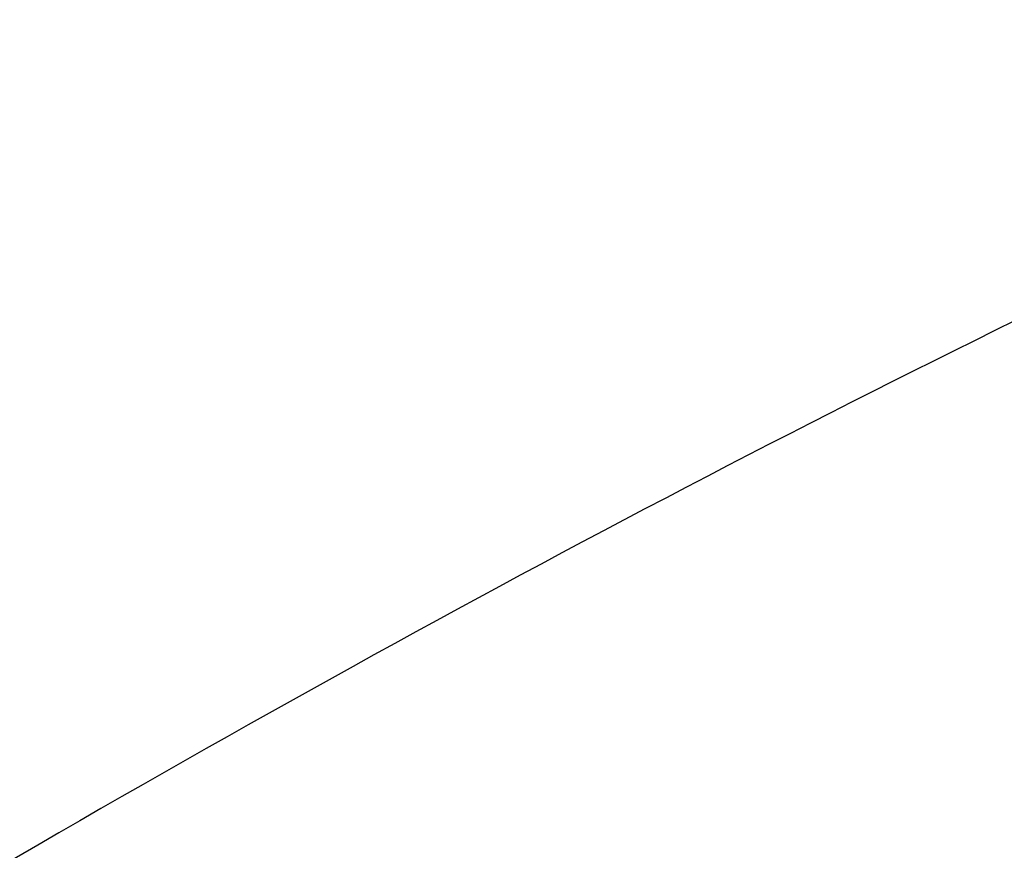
# Model space of a CAD drawing. Header units: millimetres. Extents: x -110 to 102, y -155 to 109.
# Tile 65 of 256: x -83.274 to -82.484, y 19.145 to 19.812. Entities that reach past the tile are written whole.
import ezdxf

# ---------------------------------------------------------------- set-up
doc = ezdxf.new("R2010")
doc.units = ezdxf.units.MM
doc.header["$MEASUREMENT"] = 0
doc.layers.add('surfs', color=7, linetype='Continuous', true_color=0x007f00)

msp = doc.modelspace()

# ---------------------------------------------------------------- linework, layer by layer
at = {"layer": 'surfs'}
for points in [[(-83.04848, 26.38993, 6.21387), (-83.85933, 26.10973, 5.59056), (-85.5571, 25.39192, 4.62306), (-88.09396, 23.97584, 4.03322), (-90.45092, 22.32102, 4.22198), (-92.62243, 20.52758, 4.87037), (-94.44157, 18.61433, 6.18752), (-95.31163, 17.3058, 7.52565), (-95.60515, 16.67369, 8.31497)], [(-82.82962, 25.77262, 6.09876), (-83.61781, 25.50082, 5.49287), (-85.26646, 24.80602, 4.54883), (-87.73156, 23.43372, 3.96321), (-90.02544, 21.82596, 4.13367), (-92.13851, 20.07663, 4.755), (-93.91307, 18.20438, 6.02682), (-94.76905, 16.91929, 7.32066), (-95.06328, 16.29648, 8.08399)], [(-82.64639, 25.13831, 5.99313), (-83.40554, 24.87674, 5.40964), (-84.9915, 24.20943, 4.49691), (-87.36299, 22.89004, 3.92082), (-89.57152, 21.34117, 4.07199), (-91.60436, 19.65059, 4.65966), (-93.31381, 17.8366, 5.87363), (-94.1436, 16.58809, 7.11093), (-94.43312, 15.98149, 7.84118)], [(-82.49645, 24.49384, 5.89674), (-83.21981, 24.24326, 5.34032), (-84.72909, 23.60597, 4.46629), (-86.98567, 22.34668, 3.90496), (-89.08822, 20.8675, 4.03642), (-91.02171, 19.25029, 4.58506), (-92.64905, 17.51296, 5.73065), (-93.44322, 16.31561, 6.90101), (-93.72387, 15.73297, 7.5921)], [(-81.99476, 19.79097, 5.3884), (-82.32828, 19.6485, 5.08719), (-83.03444, 19.29845, 4.59363), (-84.12886, 18.62416, 4.23279), (-85.18151, 17.84983, 4.25534), (-86.17364, 17.02444, 4.50009), (-87.03967, 16.16296, 5.07577), (-87.49424, 15.59059, 5.67509), (-87.67333, 15.31795, 6.02802)]]:
    msp.add_open_spline(points, degree=3, knots=[0, 0, 0, 0, 1.178306, 2.356612, 3.534919, 4.709102, 5.883286, 7.05747, 7.05747, 7.05747, 7.05747], dxfattribs=at)

doc.saveas('drawing.dxf')
